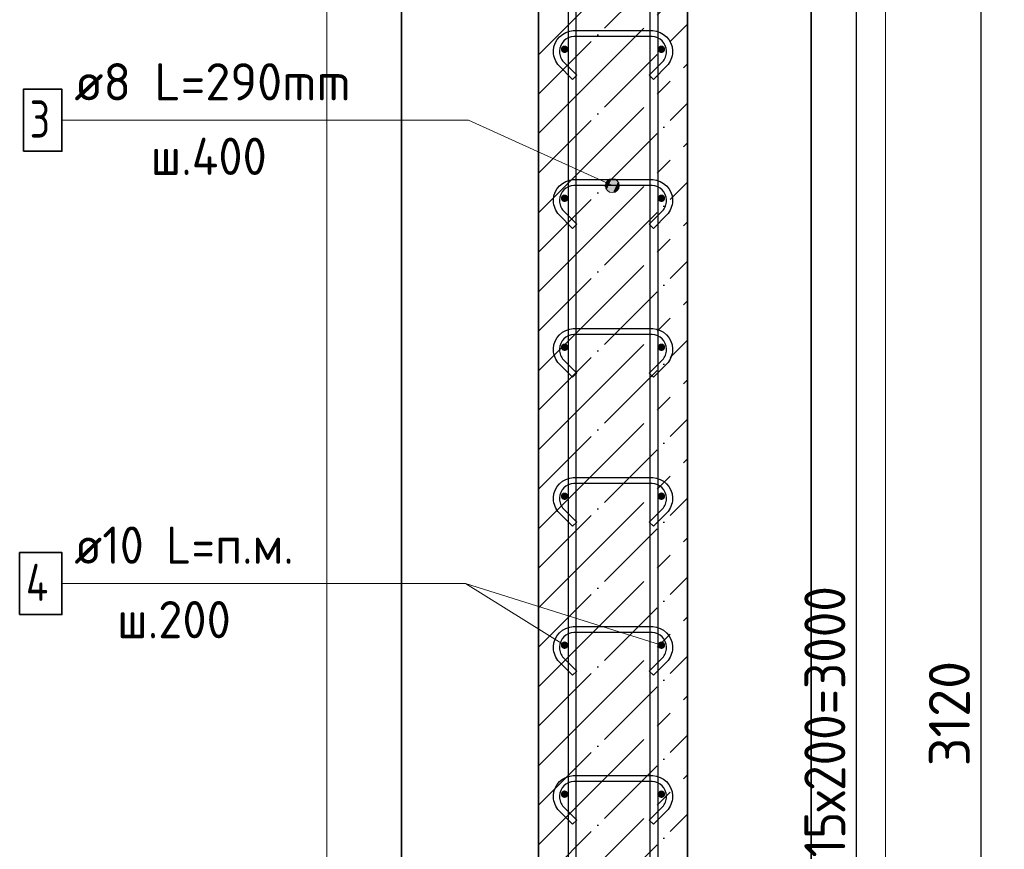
# Model space of a CAD drawing. Header units: millimetres. Extents: x -3026 to 47325, y -2839 to 55854.
# Tile 111 of 130: x 35409 to 36731, y 45588 to 46701. Entities that reach past the tile are written whole.
import ezdxf

# ---------------------------------------------------------------- set-up
doc = ezdxf.new("R2010")
doc.units = ezdxf.units.MM
doc.header["$PDMODE"] = 65
doc.linetypes.add('______11', pattern=[125, 100, -12.5, 0, -12.5])
doc.linetypes.add('______5', pattern=[275, 200, -25, 25, -25])
for name, color, linetype, lineweight in [('Standard', 7, 'Continuous', 25), ('Арм.стержн. вертикальными 1', 22, 'Continuous', 35), ('Арм.стержн.горизонт. 1', 180, 'Continuous', 35), ('Размерная линия_ общее', 7, 'Continuous', 13)]:
    doc.layers.add(name, color=color, linetype=linetype, lineweight=lineweight)
doc.layers.add('Арм.стержн.Стяжки', color=7, linetype='Continuous', lineweight=35, true_color=0x501e0f)
doc.styles.add('ISOCPEUR', font='ISOCPEUR')
doc.dimstyles.new('DIMSTYLE_3', dxfattribs={"dimtxt": 55, "dimasz": 62.5, "dimexe": 0, "dimexo": 0, "dimgap": 27.5, "dimtad": 2, "dimdec": 0, "dimrnd": 5, "dimzin": 12, "dimdsep": 46, "dimtxsty": 'ISOCPEUR', "dimblk1": 'ALL_ML_STRICH', "dimblk2": 'ALL_ML_STRICH', "dimsah": 1, "dimcen": 0, "dimclrd": 7, "dimclre": 256, "dimclrt": 7, "dimadec": 0, "dimazin": 0, "dimtfac": 1, "dimtdec": 0, "dimtix": 1, "dimtmove": 2, "dimatfit": 3, "dimfxl": 0, "dimtzin": 0, "dimlwd": 0, "dimlwe": -3, "dimarcsym": 0})

# ---------------------------------------------------------------- blocks, each defined once
blk = doc.blocks.new('ALL_ML_STRICH')
at = {"color": 0, "linetype": 'ByBlock', "lineweight": -2}
for p, q in [((0, -0.5), (0, 0.5)), ((-0.3, -0.3), (0.3, 0.3)), ((-1, 0), (0.5, 0))]:
    blk.add_line(p, q, dxfattribs=at)
blk = doc.blocks.new('*D24')
at = {"layer": 'DEFPOINTS', "color": 7, "linetype": 'Continuous', "lineweight": 13, "transparency": 33554687}
for p in [(36402.1, 47321.6), (36430.7, 44201.6), (36700, 44201.6)]:
    blk.add_point(p, dxfattribs=at)
at = {"layer": 'Размерная линия_ общее', "color": 253, "linetype": 'Continuous', "lineweight": -2, "true_color": 0xa0a0a0, "transparency": 33554687}
for p, q in [((36422.1, 47321.6), (36700, 47321.6)), ((36450.7, 44201.6), (36700, 44201.6))]:
    blk.add_line(p, q, dxfattribs=at)
at = {"layer": 'Размерная линия_ общее', "color": 7, "linetype": 'Continuous', "lineweight": -2, "transparency": 33554687}
blk.add_line((36700, 44201.6), (36700, 47321.6), dxfattribs=at)
at = {"layer": 'Размерная линия_ общее', "color": 7, "linetype": 'Continuous', "lineweight": 13, "transparency": 33554687, "xscale": 62.5, "yscale": 62.5, "zscale": 62.5}
for p, rotation in [((36700, 47321.6), 90), ((36700, 44201.6), 270)]:
    blk.add_blockref('ALL_ML_STRICH', p, dxfattribs=dict(at, rotation=rotation))
at = {"layer": 'Размерная линия_ общее', "color": 7, "linetype": 'Continuous', "lineweight": 13, "transparency": 33554687, "insert": (36657.5, 45769.8), "char_height": 55, "width": 220, "attachment_point": 5, "rotation": 90, "style": 'ISOCPEUR'}
blk.add_mtext('\\A1;{3120}', dxfattribs=at)
blk = doc.blocks.new('*D27')
at = {"layer": 'DEFPOINTS', "color": 7, "linetype": 'Continuous', "lineweight": 13, "transparency": 33554687}
for p in [(36270.9, 47261.6), (36270.9, 44261.6), (36532.8, 44261.6)]:
    blk.add_point(p, dxfattribs=at)
at = {"layer": 'Размерная линия_ общее', "color": 253, "linetype": 'Continuous', "lineweight": -2, "true_color": 0xa0a0a0, "transparency": 33554687}
for p, q in [((36290.9, 47261.6), (36532.8, 47261.6)), ((36290.9, 44261.6), (36532.8, 44261.6))]:
    blk.add_line(p, q, dxfattribs=at)
at = {"layer": 'Размерная линия_ общее', "color": 7, "linetype": 'Continuous', "lineweight": -2, "transparency": 33554687}
blk.add_line((36532.8, 44261.6), (36532.8, 47261.6), dxfattribs=at)
at = {"layer": 'Размерная линия_ общее', "color": 7, "linetype": 'Continuous', "lineweight": 13, "transparency": 33554687, "xscale": 62.5, "yscale": 62.5, "zscale": 62.5}
for p, rotation in [((36532.8, 47261.6), 90), ((36532.8, 44261.6), 270)]:
    blk.add_blockref('ALL_ML_STRICH', p, dxfattribs=dict(at, rotation=rotation))
at = {"layer": 'Размерная линия_ общее', "color": 7, "linetype": 'Continuous', "lineweight": 13, "transparency": 33554687, "insert": (36462.8, 45576.6), "char_height": 55, "width": 2.75, "attachment_point": 1, "rotation": 90, "line_spacing_factor": 0.60241, "style": 'ISOCPEUR'}
blk.add_mtext('\\W0.91;15х200=3000', dxfattribs=at)

msp = doc.modelspace()

# ---------------------------------------------------------------- hatches: boundary and pattern name
at = {"layer": 'Арм.стержн.горизонт. 1', "linetype": 'Continuous', "lineweight": 50, "transparency": 33554687}
for points in [[(36145.9, 46661.6), (36145.5, 46663.5), (36144.4, 46665.1), (36142.8, 46666.2), (36140.9, 46666.6), (36138.9, 46666.2), (36137.3, 46665.1), (36136.2, 46663.5), (36135.9, 46661.6), (36136.2, 46659.6), (36137.3, 46658), (36138.9, 46656.9), (36140.9, 46656.6), (36142.8, 46656.9), (36144.4, 46658), (36145.5, 46659.6)], [(36275.9, 46661.6), (36275.5, 46663.5), (36274.4, 46665.1), (36272.8, 46666.2), (36270.9, 46666.6), (36268.9, 46666.2), (36267.3, 46665.1), (36266.2, 46663.5), (36265.9, 46661.6), (36266.2, 46659.6), (36267.3, 46658), (36268.9, 46656.9), (36270.9, 46656.6), (36272.8, 46656.9), (36274.4, 46658), (36275.5, 46659.6)], [(36145.9, 46461.6), (36145.5, 46463.5), (36144.4, 46465.1), (36142.8, 46466.2), (36140.9, 46466.6), (36138.9, 46466.2), (36137.3, 46465.1), (36136.2, 46463.5), (36135.9, 46461.6), (36136.2, 46459.6), (36137.3, 46458), (36138.9, 46456.9), (36140.9, 46456.6), (36142.8, 46456.9), (36144.4, 46458), (36145.5, 46459.6)], [(36275.9, 46461.6), (36275.5, 46463.5), (36274.4, 46465.1), (36272.8, 46466.2), (36270.9, 46466.6), (36268.9, 46466.2), (36267.3, 46465.1), (36266.2, 46463.5), (36265.9, 46461.6), (36266.2, 46459.6), (36267.3, 46458), (36268.9, 46456.9), (36270.9, 46456.6), (36272.8, 46456.9), (36274.4, 46458), (36275.5, 46459.6)], [(36145.9, 46261.6), (36145.5, 46263.5), (36144.4, 46265.1), (36142.8, 46266.2), (36140.9, 46266.6), (36138.9, 46266.2), (36137.3, 46265.1), (36136.2, 46263.5), (36135.9, 46261.6), (36136.2, 46259.6), (36137.3, 46258), (36138.9, 46256.9), (36140.9, 46256.6), (36142.8, 46256.9), (36144.4, 46258), (36145.5, 46259.6)], [(36275.9, 46261.6), (36275.5, 46263.5), (36274.4, 46265.1), (36272.8, 46266.2), (36270.9, 46266.6), (36268.9, 46266.2), (36267.3, 46265.1), (36266.2, 46263.5), (36265.9, 46261.6), (36266.2, 46259.6), (36267.3, 46258), (36268.9, 46256.9), (36270.9, 46256.6), (36272.8, 46256.9), (36274.4, 46258), (36275.5, 46259.6)], [(36145.9, 46061.6), (36145.5, 46063.5), (36144.4, 46065.1), (36142.8, 46066.2), (36140.9, 46066.6), (36138.9, 46066.2), (36137.3, 46065.1), (36136.2, 46063.5), (36135.9, 46061.6), (36136.2, 46059.6), (36137.3, 46058), (36138.9, 46056.9), (36140.9, 46056.6), (36142.8, 46056.9), (36144.4, 46058), (36145.5, 46059.6)], [(36275.9, 46061.6), (36275.5, 46063.5), (36274.4, 46065.1), (36272.8, 46066.2), (36270.9, 46066.6), (36268.9, 46066.2), (36267.3, 46065.1), (36266.2, 46063.5), (36265.9, 46061.6), (36266.2, 46059.6), (36267.3, 46058), (36268.9, 46056.9), (36270.9, 46056.6), (36272.8, 46056.9), (36274.4, 46058), (36275.5, 46059.6)], [(36145.9, 45861.6), (36145.5, 45863.5), (36144.4, 45865.1), (36142.8, 45866.2), (36140.9, 45866.6), (36138.9, 45866.2), (36137.3, 45865.1), (36136.2, 45863.5), (36135.9, 45861.6), (36136.2, 45859.6), (36137.3, 45858), (36138.9, 45856.9), (36140.9, 45856.6), (36142.8, 45856.9), (36144.4, 45858), (36145.5, 45859.6)], [(36275.9, 45861.6), (36275.5, 45863.5), (36274.4, 45865.1), (36272.8, 45866.2), (36270.9, 45866.6), (36268.9, 45866.2), (36267.3, 45865.1), (36266.2, 45863.5), (36265.9, 45861.6), (36266.2, 45859.6), (36267.3, 45858), (36268.9, 45856.9), (36270.9, 45856.6), (36272.8, 45856.9), (36274.4, 45858), (36275.5, 45859.6)], [(36145.9, 45661.6), (36145.5, 45663.5), (36144.4, 45665.1), (36142.8, 45666.2), (36140.9, 45666.6), (36138.9, 45666.2), (36137.3, 45665.1), (36136.2, 45663.5), (36135.9, 45661.6), (36136.2, 45659.6), (36137.3, 45658), (36138.9, 45656.9), (36140.9, 45656.6), (36142.8, 45656.9), (36144.4, 45658), (36145.5, 45659.6)], [(36275.9, 45661.6), (36275.5, 45663.5), (36274.4, 45665.1), (36272.8, 45666.2), (36270.9, 45666.6), (36268.9, 45666.2), (36267.3, 45665.1), (36266.2, 45663.5), (36265.9, 45661.6), (36266.2, 45659.6), (36267.3, 45658), (36268.9, 45656.9), (36270.9, 45656.6), (36272.8, 45656.9), (36274.4, 45658), (36275.5, 45659.6)]]:
    msp.add_hatch(color=4, dxfattribs=at).paths.add_polyline_path(points)
at = {"layer": 'Арм.стержн.Стяжки', "linetype": 'Continuous', "lineweight": 13, "transparency": 33554687}
for points in [[(36195.7, 46477.5), (36199.6, 46486.1), (36196.5, 46482.4)], [(36199.6, 46486.1), (36195.7, 46477.5), (36197.4, 46473.1)], [(36199.6, 46486.1), (36197.4, 46473.1), (36204.1, 46487.8)], [(36204.1, 46487.8), (36197.4, 46473.1), (36201.1, 46469.9)], [(36204.1, 46487.8), (36201.1, 46469.9), (36208.9, 46487)], [(36208.9, 46487), (36201.1, 46469.9), (36205.9, 46469.2)], [(36208.9, 46487), (36205.9, 46469.2), (36212.6, 46483.9)], [(36212.6, 46483.9), (36205.9, 46469.2), (36210.4, 46470.9)], [(36212.6, 46483.9), (36210.4, 46470.9), (36214.3, 46479.4)], [(36214.3, 46479.4), (36210.4, 46470.9), (36213.5, 46474.6)]]:
    msp.add_hatch(color=7, dxfattribs=at).paths.add_polyline_path(points)

# ---------------------------------------------------------------- linework, layer by layer
at = {"color": 52, "linetype": 'Continuous', "lineweight": -3, "transparency": 33554687}
for p, q in [((35921.8, 48354.9), (35921.8, 43871.4)), ((35921.8, 43871.4), (35921.8, 48354.9)), ((36471.8, 48354.9), (36471.8, 43871.4)), ((36471.8, 43871.4), (36471.8, 48354.9))]:
    msp.add_line(p, q, dxfattribs=at)
at = {"layer": 'Standard', "color": 7, "linetype": 'Continuous', "lineweight": 35, "transparency": 33554687}
for p, q in [((36105.9, 47321.6), (36105.9, 44201.6)), ((36305.9, 44201.6), (36305.9, 47321.6))]:
    msp.add_line(p, q, dxfattribs=at)
at = {"layer": 'Standard', "color": 253, "linetype": '______5', "lineweight": -3, "true_color": 0xababab, "transparency": 33554687}
for p, q in [((36105.9, 46654.3), (36305.9, 46854.3)), ((36105.9, 46548.3), (36305.9, 46748.3)), ((36105.9, 46442.2), (36305.9, 46642.2)), ((36105.9, 46336.1), (36305.9, 46536.1)), ((36105.9, 46230.1), (36305.9, 46430.1)), ((36105.9, 46124), (36305.9, 46324)), ((36105.9, 46017.9), (36305.9, 46217.9)), ((36105.9, 45911.9), (36305.9, 46111.9)), ((36105.9, 45805.8), (36305.9, 46005.8)), ((36105.9, 45699.7), (36305.9, 45899.7)), ((36105.9, 45593.7), (36305.9, 45793.7)), ((36105.9, 45487.6), (36305.9, 45687.6))]:
    msp.add_line(p, q, dxfattribs=at)
at = {"layer": 'Standard', "color": 253, "linetype": '______11', "lineweight": -3, "true_color": 0xababab, "transparency": 33554687}
for p, q in [((36105.9, 46601.3), (36305.9, 46801.3)), ((36105.9, 46495.2), (36305.9, 46695.2)), ((36105.9, 46389.2), (36305.9, 46589.2)), ((36105.9, 46283.1), (36305.9, 46483.1)), ((36105.9, 46177), (36305.9, 46377)), ((36105.9, 46071), (36305.9, 46271)), ((36105.9, 45964.9), (36305.9, 46164.9)), ((36105.9, 45858.8), (36305.9, 46058.8)), ((36105.9, 45752.8), (36305.9, 45952.8)), ((36105.9, 45646.7), (36305.9, 45846.7)), ((36105.9, 45540.6), (36305.9, 45740.6)), ((36105.9, 45434.6), (36305.9, 45634.6))]:
    msp.add_line(p, q, dxfattribs=at)
at = {"layer": 'Standard', "color": 7, "linetype": 'Continuous', "lineweight": 13, "transparency": 33554687}
msp.add_line((36270.9, 45861.6), (36007.9, 45944.2), dxfattribs=at)
msp.add_lwpolyline([(35821.8, 43771.4), (36571.8, 43771.4), (36571.8, 48454.9), (35821.8, 48454.9), (35821.8, 43771.4)], dxfattribs=at)
at = {"layer": 'Арм.стержн. вертикальными 1', "color": 4, "linetype": 'Continuous', "lineweight": 25, "transparency": 33554687}
for points in [[(36145.9, 44201.6), (36145.9, 48331.6), (36155.9, 48331.6), (36155.9, 44201.6), (36145.9, 44201.6)], [(36145.9, 44201.6), (36145.9, 48331.6), (36155.9, 48331.6), (36155.9, 44201.6), (36145.9, 44201.6)], [(36255.9, 44201.6), (36255.9, 48331.6), (36265.9, 48331.6), (36265.9, 44201.6), (36255.9, 44201.6)], [(36255.9, 44201.6), (36255.9, 48331.6), (36265.9, 48331.6), (36265.9, 44201.6), (36255.9, 44201.6)]]:
    msp.add_lwpolyline(points, dxfattribs=at)
at = {"layer": 'Арм.стержн.горизонт. 1', "color": 7, "linetype": 'Continuous', "lineweight": 13, "transparency": 33554687}
for p, q in [((35465.9, 45944.2), (36007.9, 45944.2)), ((36007.9, 45944.2), (36140.9, 45861.6))]:
    msp.add_line(p, q, dxfattribs=at)
at = {"layer": 'Арм.стержн.горизонт. 1', "color": 7, "linetype": 'Continuous', "lineweight": 35, "transparency": 33554687}
msp.add_lwpolyline([(35409.2, 45902.6), (35465.9, 45902.6), (35465.9, 45985.9), (35409.2, 45985.9), (35409.2, 45902.6)], dxfattribs=at)
at = {"layer": 'Арм.стержн.Стяжки', "color": 7, "linetype": 'Continuous', "lineweight": 13, "transparency": 33554687}
for p, q in [((35465.9, 46566.2), (36011.9, 46566.2)), ((36011.9, 46566.2), (36205, 46478.5)), ((36196.5, 46482.4), (36196.5, 46482.4)), ((36208.9, 46487), (36208.9, 46487)), ((36201.1, 46469.9), (36201.1, 46469.9)), ((36213.5, 46474.6), (36213.5, 46474.6))]:
    msp.add_line(p, q, dxfattribs=at)
at = {"layer": 'Арм.стержн.Стяжки', "color": 40, "linetype": 'Continuous', "lineweight": 25, "transparency": 33554687}
for points in [[(36254.4, 46626.8), (36272.3, 46644.7), (36273.5, 46646.1), (36274.6, 46647.6), (36275.5, 46649.2), (36276.3, 46650.9), (36277, 46652.6), (36277.4, 46654.4), (36277.7, 46656.3), (36277.9, 46658.2), (36277.9, 46659.3), (36277.4, 46662.9), (36276.1, 46666.6), (36274.3, 46670), (36272, 46672.7), (36269.3, 46675), (36265.9, 46676.9), (36262.2, 46678.1), (36258.6, 46678.6), (36153.1, 46678.6), (36149.5, 46678.1), (36145.8, 46676.9), (36142.5, 46675), (36139.7, 46672.7), (36137.4, 46670), (36135.6, 46666.6), (36134.4, 46662.9), (36133.9, 46659.3), (36133.9, 46658.2), (36134, 46656.3), (36134.3, 46654.4), (36134.8, 46652.6), (36135.4, 46650.9), (36136.2, 46649.2), (36137.1, 46647.6), (36138.2, 46646.1), (36139.4, 46644.7), (36157.3, 46626.8), (36151.6, 46621.2), (36133.6, 46639.2), (36131.9, 46641.1), (36130.4, 46643.3), (36129.1, 46645.5), (36128, 46647.8), (36127.1, 46650.3), (36126.5, 46652.8), (36126, 46655.4), (36125.9, 46657.9), (36125.9, 46659.9), (36126.5, 46664.8), (36128.2, 46669.8), (36130.8, 46674.5), (36134, 46678.4), (36137.9, 46681.6), (36142.6, 46684.2), (36147.7, 46685.9), (36152.5, 46686.6), (36259.2, 46686.6), (36264.1, 46685.9), (36269.1, 46684.2), (36273.8, 46681.6), (36277.7, 46678.4), (36280.9, 46674.5), (36283.5, 46669.8), (36285.2, 46664.8), (36285.9, 46659.9), (36285.9, 46657.9), (36285.7, 46655.4), (36285.3, 46652.8), (36284.6, 46650.3), (36283.7, 46647.8), (36282.6, 46645.5), (36281.3, 46643.3), (36279.8, 46641.1), (36278.1, 46639.2), (36260.1, 46621.2), (36254.4, 46626.8)], [(36254.4, 46426.8), (36272.3, 46444.7), (36273.5, 46446.1), (36274.6, 46447.6), (36275.5, 46449.2), (36276.3, 46450.9), (36277, 46452.6), (36277.4, 46454.4), (36277.7, 46456.3), (36277.9, 46458.2), (36277.9, 46459.3), (36277.4, 46462.9), (36276.1, 46466.6), (36274.3, 46470), (36272, 46472.7), (36269.3, 46475), (36265.9, 46476.9), (36262.2, 46478.1), (36258.6, 46478.6), (36153.1, 46478.6), (36149.5, 46478.1), (36145.8, 46476.9), (36142.5, 46475), (36139.7, 46472.7), (36137.4, 46470), (36135.6, 46466.6), (36134.4, 46462.9), (36133.9, 46459.3), (36133.9, 46458.2), (36134, 46456.3), (36134.3, 46454.4), (36134.8, 46452.6), (36135.4, 46450.9), (36136.2, 46449.2), (36137.1, 46447.6), (36138.2, 46446.1), (36139.4, 46444.7), (36157.3, 46426.8), (36151.6, 46421.2), (36133.6, 46439.2), (36131.9, 46441.1), (36130.4, 46443.3), (36129.1, 46445.5), (36128, 46447.8), (36127.1, 46450.3), (36126.5, 46452.8), (36126, 46455.4), (36125.9, 46457.9), (36125.9, 46459.9), (36126.5, 46464.8), (36128.2, 46469.8), (36130.8, 46474.5), (36134, 46478.4), (36137.9, 46481.6), (36142.6, 46484.2), (36147.7, 46485.9), (36152.5, 46486.6), (36259.2, 46486.6), (36264.1, 46485.9), (36269.1, 46484.2), (36273.8, 46481.6), (36277.7, 46478.4), (36280.9, 46474.5), (36283.5, 46469.8), (36285.2, 46464.8), (36285.9, 46459.9), (36285.9, 46457.9), (36285.7, 46455.4), (36285.3, 46452.8), (36284.6, 46450.3), (36283.7, 46447.8), (36282.6, 46445.5), (36281.3, 46443.3), (36279.8, 46441.1), (36278.1, 46439.2), (36260.1, 46421.2), (36254.4, 46426.8)], [(36254.4, 46226.8), (36272.3, 46244.7), (36273.5, 46246.1), (36274.6, 46247.6), (36275.5, 46249.2), (36276.3, 46250.9), (36277, 46252.6), (36277.4, 46254.4), (36277.7, 46256.3), (36277.9, 46258.2), (36277.9, 46259.3), (36277.4, 46262.9), (36276.1, 46266.6), (36274.3, 46270), (36272, 46272.7), (36269.3, 46275), (36265.9, 46276.9), (36262.2, 46278.1), (36258.6, 46278.6), (36153.1, 46278.6), (36149.5, 46278.1), (36145.8, 46276.9), (36142.5, 46275), (36139.7, 46272.7), (36137.4, 46270), (36135.6, 46266.6), (36134.4, 46262.9), (36133.9, 46259.3), (36133.9, 46258.2), (36134, 46256.3), (36134.3, 46254.4), (36134.8, 46252.6), (36135.4, 46250.9), (36136.2, 46249.2), (36137.1, 46247.6), (36138.2, 46246.1), (36139.4, 46244.7), (36157.3, 46226.8), (36151.6, 46221.2), (36133.6, 46239.2), (36131.9, 46241.1), (36130.4, 46243.3), (36129.1, 46245.5), (36128, 46247.8), (36127.1, 46250.3), (36126.5, 46252.8), (36126, 46255.4), (36125.9, 46257.9), (36125.9, 46259.9), (36126.5, 46264.8), (36128.2, 46269.8), (36130.8, 46274.5), (36134, 46278.4), (36137.9, 46281.6), (36142.6, 46284.2), (36147.7, 46285.9), (36152.5, 46286.6), (36259.2, 46286.6), (36264.1, 46285.9), (36269.1, 46284.2), (36273.8, 46281.6), (36277.7, 46278.4), (36280.9, 46274.5), (36283.5, 46269.8), (36285.2, 46264.8), (36285.9, 46259.9), (36285.9, 46257.9), (36285.7, 46255.4), (36285.3, 46252.8), (36284.6, 46250.3), (36283.7, 46247.8), (36282.6, 46245.5), (36281.3, 46243.3), (36279.8, 46241.1), (36278.1, 46239.2), (36260.1, 46221.2), (36254.4, 46226.8)], [(36254.4, 46026.8), (36272.3, 46044.7), (36273.5, 46046.1), (36274.6, 46047.6), (36275.5, 46049.2), (36276.3, 46050.9), (36277, 46052.6), (36277.4, 46054.4), (36277.7, 46056.3), (36277.9, 46058.2), (36277.9, 46059.3), (36277.4, 46062.9), (36276.1, 46066.6), (36274.3, 46070), (36272, 46072.7), (36269.3, 46075), (36265.9, 46076.9), (36262.2, 46078.1), (36258.6, 46078.6), (36153.1, 46078.6), (36149.5, 46078.1), (36145.8, 46076.9), (36142.5, 46075), (36139.7, 46072.7), (36137.4, 46070), (36135.6, 46066.6), (36134.4, 46062.9), (36133.9, 46059.3), (36133.9, 46058.2), (36134, 46056.3), (36134.3, 46054.4), (36134.8, 46052.6), (36135.4, 46050.9), (36136.2, 46049.2), (36137.1, 46047.6), (36138.2, 46046.1), (36139.4, 46044.7), (36157.3, 46026.8), (36151.6, 46021.2), (36133.6, 46039.2), (36131.9, 46041.1), (36130.4, 46043.3), (36129.1, 46045.5), (36128, 46047.8), (36127.1, 46050.3), (36126.5, 46052.8), (36126, 46055.4), (36125.9, 46057.9), (36125.9, 46059.9), (36126.5, 46064.8), (36128.2, 46069.8), (36130.8, 46074.5), (36134, 46078.4), (36137.9, 46081.6), (36142.6, 46084.2), (36147.7, 46085.9), (36152.5, 46086.6), (36259.2, 46086.6), (36264.1, 46085.9), (36269.1, 46084.2), (36273.8, 46081.6), (36277.7, 46078.4), (36280.9, 46074.5), (36283.5, 46069.8), (36285.2, 46064.8), (36285.9, 46059.9), (36285.9, 46057.9), (36285.7, 46055.4), (36285.3, 46052.8), (36284.6, 46050.3), (36283.7, 46047.8), (36282.6, 46045.5), (36281.3, 46043.3), (36279.8, 46041.1), (36278.1, 46039.2), (36260.1, 46021.2), (36254.4, 46026.8)], [(36254.4, 45826.8), (36272.3, 45844.7), (36273.5, 45846.1), (36274.6, 45847.6), (36275.5, 45849.2), (36276.3, 45850.9), (36277, 45852.6), (36277.4, 45854.4), (36277.7, 45856.3), (36277.9, 45858.2), (36277.9, 45859.3), (36277.4, 45862.9), (36276.1, 45866.6), (36274.3, 45870), (36272, 45872.7), (36269.3, 45875), (36265.9, 45876.9), (36262.2, 45878.1), (36258.6, 45878.6), (36153.1, 45878.6), (36149.5, 45878.1), (36145.8, 45876.9), (36142.5, 45875), (36139.7, 45872.7), (36137.4, 45870), (36135.6, 45866.6), (36134.4, 45862.9), (36133.9, 45859.3), (36133.9, 45858.2), (36134, 45856.3), (36134.3, 45854.4), (36134.8, 45852.6), (36135.4, 45850.9), (36136.2, 45849.2), (36137.1, 45847.6), (36138.2, 45846.1), (36139.4, 45844.7), (36157.3, 45826.8), (36151.6, 45821.2), (36133.6, 45839.2), (36131.9, 45841.1), (36130.4, 45843.3), (36129.1, 45845.5), (36128, 45847.8), (36127.1, 45850.3), (36126.5, 45852.8), (36126, 45855.4), (36125.9, 45857.9), (36125.9, 45859.9), (36126.5, 45864.8), (36128.2, 45869.8), (36130.8, 45874.5), (36134, 45878.4), (36137.9, 45881.6), (36142.6, 45884.2), (36147.7, 45885.9), (36152.5, 45886.6), (36259.2, 45886.6), (36264.1, 45885.9), (36269.1, 45884.2), (36273.8, 45881.6), (36277.7, 45878.4), (36280.9, 45874.5), (36283.5, 45869.8), (36285.2, 45864.8), (36285.9, 45859.9), (36285.9, 45857.9), (36285.7, 45855.4), (36285.3, 45852.8), (36284.6, 45850.3), (36283.7, 45847.8), (36282.6, 45845.5), (36281.3, 45843.3), (36279.8, 45841.1), (36278.1, 45839.2), (36260.1, 45821.2), (36254.4, 45826.8)], [(36254.4, 45626.8), (36272.3, 45644.7), (36273.5, 45646.1), (36274.6, 45647.6), (36275.5, 45649.2), (36276.3, 45650.9), (36277, 45652.6), (36277.4, 45654.4), (36277.7, 45656.3), (36277.9, 45658.2), (36277.9, 45659.3), (36277.4, 45662.9), (36276.1, 45666.6), (36274.3, 45670), (36272, 45672.7), (36269.3, 45675), (36265.9, 45676.9), (36262.2, 45678.1), (36258.6, 45678.6), (36153.1, 45678.6), (36149.5, 45678.1), (36145.8, 45676.9), (36142.5, 45675), (36139.7, 45672.7), (36137.4, 45670), (36135.6, 45666.6), (36134.4, 45662.9), (36133.9, 45659.3), (36133.9, 45658.2), (36134, 45656.3), (36134.3, 45654.4), (36134.8, 45652.6), (36135.4, 45650.9), (36136.2, 45649.2), (36137.1, 45647.6), (36138.2, 45646.1), (36139.4, 45644.7), (36157.3, 45626.8), (36151.6, 45621.2), (36133.6, 45639.2), (36131.9, 45641.1), (36130.4, 45643.3), (36129.1, 45645.5), (36128, 45647.8), (36127.1, 45650.3), (36126.5, 45652.8), (36126, 45655.4), (36125.9, 45657.9), (36125.9, 45659.9), (36126.5, 45664.8), (36128.2, 45669.8), (36130.8, 45674.5), (36134, 45678.4), (36137.9, 45681.6), (36142.6, 45684.2), (36147.7, 45685.9), (36152.5, 45686.6), (36259.2, 45686.6), (36264.1, 45685.9), (36269.1, 45684.2), (36273.8, 45681.6), (36277.7, 45678.4), (36280.9, 45674.5), (36283.5, 45669.8), (36285.2, 45664.8), (36285.9, 45659.9), (36285.9, 45657.9), (36285.7, 45655.4), (36285.3, 45652.8), (36284.6, 45650.3), (36283.7, 45647.8), (36282.6, 45645.5), (36281.3, 45643.3), (36279.8, 45641.1), (36278.1, 45639.2), (36260.1, 45621.2), (36254.4, 45626.8)]]:
    msp.add_lwpolyline(points, dxfattribs=at)
at = {"layer": 'Арм.стержн.Стяжки', "color": 7, "linetype": 'Continuous', "lineweight": 35, "transparency": 33554687}
msp.add_lwpolyline([(35414.2, 46524.6), (35465.9, 46524.6), (35465.9, 46607.9), (35414.2, 46607.9), (35414.2, 46524.6)], dxfattribs=at)
at = {"layer": 'Арм.стержн.Стяжки', "color": 7, "linetype": 'Continuous', "lineweight": 13, "transparency": 33554687}
msp.add_circle((36205, 46478.5), 9.37, dxfattribs=at)

# ---------------------------------------------------------------- texts
at = {"layer": 'Арм.стержн.горизонт. 1', "color": 7, "linetype": 'Continuous', "lineweight": 25, "transparency": 33554687, "char_height": 50, "attachment_point": 7, "style": 'ISOCPEUR'}
for s, insert, width in [('\\W0.94;ø10 L=п.м.', (35482.6, 45970.9), 333.305), ('\\W0.80;4', (35417.6, 45920.9), 59.972), ('\\W0.95;ш.200 ', (35540.1, 45870.9), 218.666)]:
    msp.add_mtext(s, dxfattribs=dict(at, insert=insert, width=width))
at = {"layer": 'Арм.стержн.Стяжки', "color": 7, "linetype": 'Continuous', "lineweight": 25, "transparency": 33554687, "char_height": 50, "attachment_point": 7, "style": 'ISOCPEUR'}
for s, insert, width in [('\\W0.98;ø8 L=290mm ', (35482.6, 46592.9), 429.211), ('\\W0.78;3', (35422.6, 46542.9), 54.401), ('\\W0.95;ш.400 ', (35585.1, 46492.9), 223.706)]:
    msp.add_mtext(s, dxfattribs=dict(at, insert=insert, width=width))

# ---------------------------------------------------------------- dimensions: what is measured, and where the dimension line sits
at = {"layer": 'Размерная линия_ общее', "color": 7, "linetype": 'Continuous', "lineweight": 13, "transparency": 33554687}
dim = msp.add_linear_dim(base=(36700, 47321.6), p1=(36450.7, 44201.6), p2=(36422.1, 47321.6), angle=90, dimstyle='DIMSTYLE_3', override={"dimpost": '<>', "dimclrd": 7, "dimclre": 253, "dimclrt": 7, "dimlwd": 0, "dimlwe": 65533}, dxfattribs=at)
dim.commit()
dim.dimension.update_dxf_attribs({"geometry": '*D24', "text_midpoint": (36657.5, 45769.8), "dimtype": 160})
dim = msp.add_linear_dim(base=(36532.8, 47261.6), p1=(36290.9, 44261.6), p2=(36290.9, 47261.6), angle=90, text='\\W0.91;15х200=3000', dimstyle='DIMSTYLE_3', override={"dimpost": '<>', "dimclrd": 7, "dimclre": 253, "dimclrt": 7, "dimlwd": 0, "dimlwe": 65533}, dxfattribs=at)
dim.commit()
dim.dimension.update_dxf_attribs({"geometry": '*D27', "text_midpoint": (36505.3, 45761.6), "dimtype": 160})

doc.saveas('drawing.dxf')
